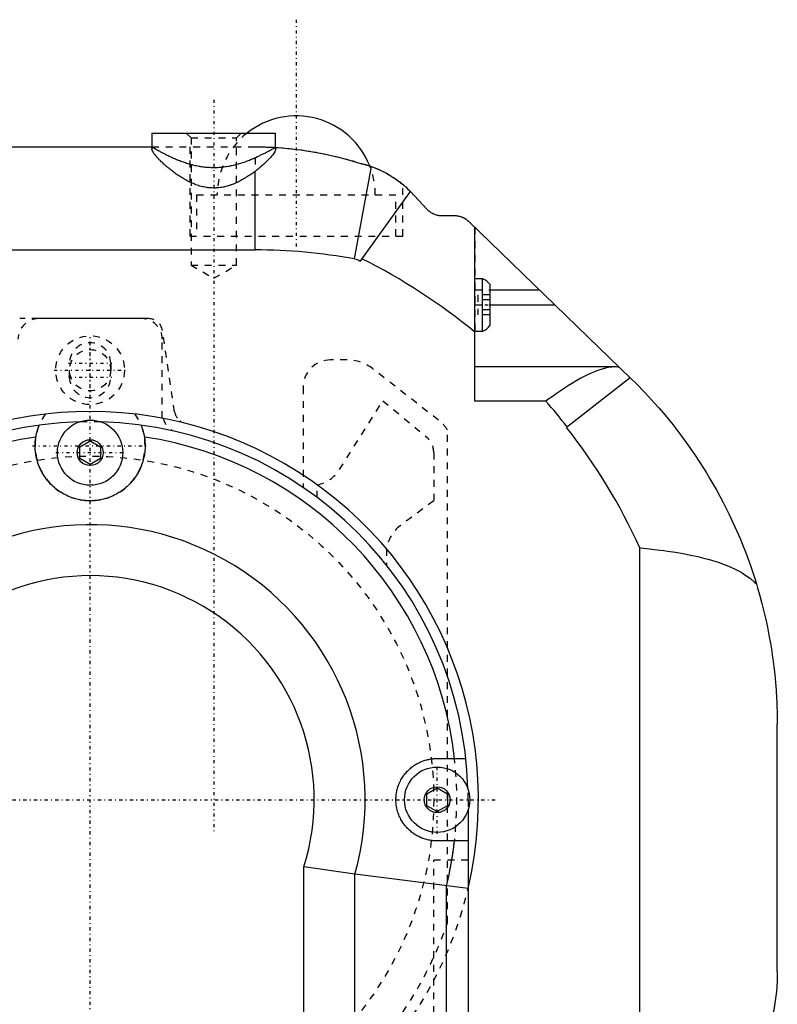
# Model space of a CAD drawing. Extents: x -584 to 152, y -5 to 847.
# Tile 13 of 13: x -98 to 12, y 700 to 844. Entities that reach past the tile are written whole.
import ezdxf

# ---------------------------------------------------------------- set-up
doc = ezdxf.new("R2010")
doc.units = 0
doc.linetypes.add('CENTER', pattern=[1.5, 0.45, -0.5, 0.05, -0.5])
doc.linetypes.add('DASHED', pattern=[2, 1, -1])
for name, color, linetype in [('AM_0', 7, 'CONTINUOUS'), ('AM_3', 7, 'DASHED'), ('AM_7', 7, 'CENTER')]:
    doc.layers.add(name, color=color, linetype=linetype)

msp = doc.modelspace()

# ---------------------------------------------------------------- linework, layer by layer
at = {"layer": 'AM_0', "color": 7, "linetype": 'CONTINUOUS'}
for p, q in [((-79, 827), (-79, 824.7)), ((-79, 827), (-61, 827)), ((-61, 824.65), (-61, 827)), ((-116, 825), (-79, 825)), ((-64, 810), (-64, 821.43)), ((-49.52, 808.68), (-47.04, 822.12)), ((-48.71, 808.33), (-41.39, 818.51)), ((-41.39, 818.51), (-38.99, 815.95)), ((-36.8, 815), (-35, 815)), ((-32.91, 814.15), (-9.3, 791.28)), ((-32, 788), (-32, 813.27)), ((-122, 810), (-64, 810)), ((-30.88, 805.8), (-32, 805.8)), ((-30.88, 798.2), (-30.88, 805.8)), ((-29.8, 799.05), (-29.8, 804.95)), ((-29.8, 804.2), (-22.64, 804.2)), ((-29.8, 802), (-20.36, 802)), ((-32, 798.2), (-30.88, 798.2)), ((-11.07, 793), (-32, 793)), ((-9.42, 791.4), (-18.66, 784.18)), ((-21.69, 788), (-32, 788)), ((-89.5, 781.37), (-88, 782.23)), ((-89.5, 779.63), (-89.5, 781.37)), ((-88, 782.23), (-86.5, 781.37)), ((-86.5, 781.37), (-86.5, 779.63)), ((-88, 778.77), (-89.5, 779.63)), ((-86.5, 779.63), (-88, 778.77)), ((-8, 698), (-8, 766.66)), ((12, 705), (12, 741)), ((-37.5, 736), (-33.33, 736)), ((-39, 730.87), (-37.5, 731.73)), ((-39, 729.13), (-39, 730.87)), ((-37.5, 731.73), (-36, 730.87)), ((-36, 730.87), (-36, 729.13)), ((-37.5, 728.27), (-39, 729.13)), ((-36, 729.13), (-37.5, 728.27)), ((-33, 728.48), (-33, 681.52)), ((-33, 724), (-37.5, 724)), ((-49.48, 719.15), (-56.9, 720.23)), ((-56.9, 405.25), (-56.9, 720.23)), ((-33, 717.07), (-49.48, 719.15)), ((-49.48, 405.25), (-49.48, 719.15)), ((-36.14, 686), (-36.14, 717.44))]:
    msp.add_line(p, q, dxfattribs=at)
for points in [[(-64, 821.43, 0), (-64.07, 821.38, 0), (-64.2, 821.28, 0), (-64.34, 821.18, 0), (-64.41, 821.13, 0), (-64.48, 821.08, 0), (-64.63, 820.98, 0), (-64.78, 820.88, 0), (-64.93, 820.77, 0), (-65.08, 820.67, 0), (-65.24, 820.57, 0), (-65.32, 820.52, 0), (-65.4, 820.48, 0), (-65.56, 820.38, 0), (-65.73, 820.28, 0), (-65.9, 820.19, 0), (-66.07, 820.09, 0), (-66.24, 820, 0), (-66.33, 819.96, 0), (-66.41, 819.92, 0), (-66.59, 819.83, 0), (-66.77, 819.75, 0), (-66.86, 819.71, 0), (-66.95, 819.67, 0), (-67.13, 819.59, 0), (-67.32, 819.52, 0), (-67.41, 819.49, 0), (-67.51, 819.45, 0), (-67.7, 819.39, 0), (-67.89, 819.33, 0), (-68.08, 819.27, 0), (-68.27, 819.22, 0), (-68.47, 819.17, 0), (-68.56, 819.15, 0), (-68.66, 819.13, 0), (-68.86, 819.1, 0), (-69.06, 819.07, 0), (-69.26, 819.04, 0), (-69.46, 819.02, 0), (-69.66, 819.01, 0), (-69.76, 819, 0), (-69.86, 819, 0), (-70.06, 819, 0), (-70.26, 819.01, 0), (-70.46, 819.02, 0), (-70.66, 819.03, 0), (-70.86, 819.05, 0), (-70.96, 819.07, 0), (-71.06, 819.08, 0), (-71.26, 819.12, 0), (-71.45, 819.16, 0), (-71.65, 819.2, 0), (-71.84, 819.25, 0), (-72.04, 819.3, 0), (-72.13, 819.33, 0), (-72.23, 819.36, 0), (-72.42, 819.42, 0), (-72.6, 819.49, 0), (-72.79, 819.56, 0), (-72.97, 819.64, 0), (-73.16, 819.72, 0), (-73.25, 819.76, 0), (-73.34, 819.8, 0), (-73.51, 819.88, 0), (-73.69, 819.97, 0), (-73.78, 820.01, 0), (-73.86, 820.06, 0), (-74.03, 820.15, 0), (-74.2, 820.24, 0), (-74.29, 820.29, 0), (-74.37, 820.34, 0), (-74.53, 820.43, 0), (-74.69, 820.53, 0), (-74.85, 820.63, 0), (-75.01, 820.73, 0), (-75.16, 820.83, 0), (-75.24, 820.88, 0), (-75.31, 820.94, 0), (-75.46, 821.04, 0), (-75.6, 821.14, 0), (-75.74, 821.24, 0), (-75.88, 821.34, 0), (-76.01, 821.44, 0), (-76.08, 821.49, 0), (-76.14, 821.54, 0), (-76.27, 821.64, 0), (-76.39, 821.74, 0), (-76.52, 821.84, 0), (-76.64, 821.94, 0), (-76.76, 822.04, 0), (-76.82, 822.1, 0), (-76.88, 822.15, 0), (-77, 822.25, 0), (-77.11, 822.35, 0), (-77.22, 822.45, 0), (-77.33, 822.55, 0), (-77.44, 822.65, 0), (-77.49, 822.7, 0), (-77.54, 822.75, 0), (-77.65, 822.84, 0), (-77.74, 822.94, 0), (-77.84, 823.04, 0), (-77.93, 823.13, 0), (-78.02, 823.22, 0), (-78.06, 823.27, 0), (-78.11, 823.31, 0), (-78.19, 823.4, 0), (-78.27, 823.49, 0), (-78.31, 823.53, 0), (-78.34, 823.58, 0), (-78.41, 823.66, 0), (-78.48, 823.74, 0), (-78.51, 823.78, 0), (-78.55, 823.82, 0), (-78.61, 823.9, 0), (-78.66, 823.98, 0), (-78.71, 824.05, 0), (-78.76, 824.12, 0), (-78.8, 824.19, 0), (-78.82, 824.22, 0), (-78.84, 824.25, 0), (-78.88, 824.32, 0), (-78.91, 824.38, 0), (-78.93, 824.43, 0), (-78.96, 824.49, 0), (-78.97, 824.54, 0), (-78.98, 824.56, 0), (-78.99, 824.59, 0), (-79, 824.63, 0), (-79, 824.68, 0), (-79, 824.7, 0)], [(-61, 824.65, 0), (-61, 824.6, 0), (-61.03, 824.5, 0), (-61.07, 824.38, 0), (-61.1, 824.32, 0), (-61.13, 824.25, 0), (-61.22, 824.11, 0), (-61.32, 823.96, 0), (-61.45, 823.8, 0), (-61.59, 823.63, 0), (-61.75, 823.45, 0), (-61.84, 823.35, 0), (-61.93, 823.26, 0), (-62.12, 823.06, 0), (-62.32, 822.86, 0), (-62.55, 822.65, 0), (-62.78, 822.44, 0), (-63.03, 822.22, 0), (-63.16, 822.11, 0), (-63.29, 822, 0), (-63.57, 821.77, 0), (-63.85, 821.55, 0), (-64, 821.43, 0)], [(-61, 824.91, 0), (-60.66, 824.89, 0), (-59.97, 824.84, 0), (-59.28, 824.78, 0), (-58.94, 824.74, 0), (-58.59, 824.71, 0), (-57.91, 824.63, 0), (-57.22, 824.54, 0), (-56.54, 824.44, 0), (-55.86, 824.33, 0), (-55.17, 824.22, 0), (-54.83, 824.15, 0), (-54.49, 824.09, 0), (-53.82, 823.95, 0), (-53.14, 823.81, 0), (-52.46, 823.65, 0), (-51.79, 823.49, 0), (-51.12, 823.31, 0), (-50.79, 823.22, 0), (-50.45, 823.13, 0), (-49.78, 822.94, 0), (-49.12, 822.73, 0), (-48.79, 822.63, 0)], [(-48.79, 822.63, 0), (-48.74, 822.62, 0), (-48.64, 822.59, 0), (-48.54, 822.57, 0), (-48.49, 822.56, 0), (-48.44, 822.55, 0), (-48.34, 822.52, 0), (-48.24, 822.49, 0), (-48.14, 822.47, 0), (-48.04, 822.44, 0), (-47.95, 822.41, 0), (-47.9, 822.4, 0), (-47.85, 822.38, 0), (-47.75, 822.36, 0), (-47.66, 822.33, 0), (-47.32, 822.22, 0), (-47.04, 822.12, 0)], [(-47.3, 822.21, 0), (-47.05, 822.12, 0), (-46.57, 821.94, 0), (-46.11, 821.75, 0), (-45.89, 821.66, 0), (-45.68, 821.56, 0), (-45.27, 821.36, 0), (-44.89, 821.15, 0), (-44.53, 820.95, 0), (-44.2, 820.75, 0), (-43.9, 820.56, 0), (-43.76, 820.47, 0), (-43.63, 820.38, 0), (-43.38, 820.2, 0), (-43.16, 820.05, 0), (-42.98, 819.91, 0), (-42.82, 819.78, 0), (-42.69, 819.68, 0), (-42.64, 819.64, 0), (-42.6, 819.61, 0), (-42.54, 819.56, 0), (-42.5, 819.53, 0), (-42.5, 819.53, 0)], [(-47.04, 822.12, 0), (-46.87, 822.06, 0), (-46.52, 821.92, 0), (-46.18, 821.78, 0), (-46.01, 821.71, 0), (-45.84, 821.63, 0), (-45.5, 821.47, 0), (-45.17, 821.3, 0), (-44.84, 821.13, 0), (-44.51, 820.94, 0), (-44.19, 820.75, 0), (-44.03, 820.65, 0), (-43.87, 820.54, 0), (-43.56, 820.33, 0), (-43.25, 820.11, 0), (-42.95, 819.89, 0), (-42.66, 819.65, 0), (-42.37, 819.41, 0), (-42.22, 819.29, 0), (-42.08, 819.16, 0), (-41.8, 818.91, 0), (-41.53, 818.64, 0), (-41.39, 818.51, 0)], [(-38.99, 815.95, 0), (-38.94, 815.9, 0), (-38.84, 815.8, 0), (-38.74, 815.71, 0), (-38.69, 815.67, 0), (-38.63, 815.62, 0), (-38.52, 815.54, 0), (-38.4, 815.46, 0), (-38.28, 815.39, 0), (-38.15, 815.32, 0), (-38.03, 815.26, 0), (-37.96, 815.24, 0), (-37.9, 815.21, 0), (-37.77, 815.16, 0), (-37.64, 815.12, 0), (-37.51, 815.08, 0), (-37.37, 815.06, 0), (-37.24, 815.03, 0), (-37.18, 815.02, 0), (-37.12, 815.02, 0), (-36.99, 815.01, 0), (-36.86, 815, 0), (-36.8, 815, 0)], [(-35, 815, 0), (-34.94, 815, 0), (-34.83, 815, 0), (-34.71, 814.99, 0), (-34.65, 814.98, 0), (-34.59, 814.97, 0), (-34.48, 814.95, 0), (-34.35, 814.93, 0), (-34.23, 814.9, 0), (-34.11, 814.87, 0), (-33.99, 814.82, 0), (-33.93, 814.8, 0), (-33.92, 814.8, 0), (-33.9, 814.79, 0), (-33.88, 814.78, 0), (-33.87, 814.78, 0), (-33.86, 814.77, 0), (-33.83, 814.76, 0), (-33.81, 814.76, 0), (-33.79, 814.75, 0), (-33.77, 814.74, 0), (-33.75, 814.73, 0), (-33.74, 814.72, 0), (-33.73, 814.72, 0), (-33.71, 814.71, 0), (-33.69, 814.7, 0), (-33.67, 814.69, 0), (-33.65, 814.68, 0), (-33.63, 814.67, 0), (-33.62, 814.67, 0), (-33.61, 814.66, 0), (-33.59, 814.65, 0), (-33.57, 814.64, 0), (-33.55, 814.63, 0), (-33.53, 814.62, 0), (-33.51, 814.61, 0), (-33.5, 814.6, 0), (-33.49, 814.59, 0), (-33.47, 814.58, 0), (-33.45, 814.57, 0), (-33.44, 814.56, 0), (-33.42, 814.55, 0), (-33.4, 814.54, 0), (-33.39, 814.53, 0), (-33.38, 814.52, 0), (-33.36, 814.51, 0), (-33.34, 814.5, 0), (-33.32, 814.49, 0), (-33.3, 814.47, 0), (-33.28, 814.46, 0), (-33.27, 814.45, 0), (-33.26, 814.45, 0), (-33.25, 814.43, 0), (-33.23, 814.42, 0), (-33.22, 814.41, 0), (-33.21, 814.41, 0), (-33.19, 814.39, 0), (-33.17, 814.38, 0), (-33.16, 814.37, 0), (-33.16, 814.37, 0), (-33.14, 814.35, 0), (-33.12, 814.34, 0), (-33.1, 814.32, 0), (-33.09, 814.31, 0), (-33.07, 814.3, 0), (-33.06, 814.29, 0), (-33.05, 814.28, 0), (-33.04, 814.27, 0), (-33.02, 814.25, 0), (-33, 814.24, 0), (-32.99, 814.22, 0), (-32.97, 814.21, 0), (-32.96, 814.2, 0), (-32.95, 814.19, 0), (-32.94, 814.18, 0), (-32.92, 814.16, 0), (-32.91, 814.15, 0)], [(-11.27, 793, 0), (-11.53, 792.99, 0), (-12.06, 792.95, 0), (-12.6, 792.88, 0), (-12.87, 792.82, 0), (-13.14, 792.76, 0), (-13.7, 792.6, 0), (-14.26, 792.41, 0), (-14.84, 792.18, 0), (-15.42, 791.92, 0), (-16.01, 791.63, 0), (-16.3, 791.48, 0), (-16.6, 791.32, 0), (-17.19, 790.98, 0), (-17.78, 790.63, 0), (-18.38, 790.25, 0), (-18.98, 789.86, 0), (-19.58, 789.46, 0), (-19.88, 789.26, 0), (-20.18, 789.05, 0), (-20.78, 788.63, 0), (-21.38, 788.21, 0), (-21.69, 788, 0)], [(-9.3, 791.28, 0), (-8.6, 790.59, 0), (-7.23, 789.19, 0), (-5.91, 787.76, 0), (-5.26, 787.02, 0), (-4.62, 786.28, 0), (-3.37, 784.77, 0), (-2.17, 783.23, 0), (-1.01, 781.65, 0), (0.11, 780.04, 0), (1.18, 778.39, 0), (1.7, 777.55, 0), (2.2, 776.71, 0), (3.18, 775.01, 0), (4.12, 773.27, 0), (5, 771.51, 0), (5.84, 769.72, 0), (6.62, 767.91, 0), (7, 766.99, 0), (7.36, 766.07, 0), (8.04, 764.21, 0), (8.67, 762.33, 0), (8.97, 761.39, 0)], [(-95.9, 782.77, 0), (-95.89, 782.82, 0), (-95.87, 782.93, 0), (-95.85, 783.03, 0), (-95.84, 783.09, 0), (-95.83, 783.14, 0), (-95.81, 783.24, 0), (-95.78, 783.34, 0), (-95.76, 783.44, 0), (-95.73, 783.54, 0), (-95.71, 783.64, 0), (-95.69, 783.69, 0), (-95.68, 783.74, 0), (-95.65, 783.83, 0), (-95.62, 783.93, 0), (-95.59, 784.02, 0), (-95.56, 784.11, 0), (-95.53, 784.2, 0), (-95.52, 784.24, 0), (-95.5, 784.29, 0), (-95.47, 784.37, 0), (-95.43, 784.46, 0), (-95.42, 784.5, 0)], [(-80.58, 784.5, 0), (-80.57, 784.46, 0), (-80.53, 784.37, 0), (-80.5, 784.29, 0), (-80.48, 784.24, 0), (-80.47, 784.2, 0), (-80.44, 784.11, 0), (-80.41, 784.02, 0), (-80.38, 783.93, 0), (-80.35, 783.83, 0), (-80.32, 783.74, 0), (-80.31, 783.69, 0), (-80.29, 783.64, 0), (-80.27, 783.54, 0), (-80.24, 783.44, 0), (-80.22, 783.34, 0), (-80.19, 783.24, 0), (-80.17, 783.14, 0), (-80.16, 783.09, 0), (-80.15, 783.03, 0), (-80.13, 782.93, 0), (-80.11, 782.82, 0), (-80.1, 782.77, 0)], [(-80.1, 782.77, 0), (-80.08, 782.64, 0), (-80.05, 782.39, 0), (-80.02, 782.13, 0), (-80.02, 782, 0), (-80.01, 781.88, 0), (-80, 781.62, 0), (-80, 781.37, 0), (-80.01, 781.12, 0), (-80.02, 780.88, 0), (-80.05, 780.63, 0), (-80.06, 780.51, 0), (-80.08, 780.39, 0), (-80.11, 780.16, 0), (-80.16, 779.92, 0), (-80.21, 779.68, 0), (-80.27, 779.44, 0), (-80.34, 779.2, 0), (-80.37, 779.09, 0), (-80.41, 778.97, 0), (-80.5, 778.73, 0), (-80.59, 778.49, 0), (-80.64, 778.38, 0), (-80.69, 778.26, 0), (-80.79, 778.03, 0), (-80.91, 777.8, 0), (-80.97, 777.68, 0), (-81.03, 777.57, 0), (-81.16, 777.35, 0), (-81.3, 777.13, 0), (-81.44, 776.92, 0), (-81.59, 776.71, 0), (-81.75, 776.51, 0), (-81.83, 776.41, 0), (-81.91, 776.31, 0), (-82.08, 776.12, 0), (-82.25, 775.93, 0), (-82.43, 775.76, 0), (-82.61, 775.59, 0), (-82.8, 775.42, 0), (-82.89, 775.34, 0), (-82.99, 775.26, 0), (-83.19, 775.11, 0), (-83.39, 774.96, 0), (-83.6, 774.82, 0), (-83.82, 774.68, 0), (-84.05, 774.54, 0), (-84.16, 774.48, 0), (-84.28, 774.42, 0), (-84.52, 774.3, 0), (-84.76, 774.18, 0), (-85.01, 774.08, 0), (-85.26, 773.98, 0), (-85.52, 773.9, 0), (-85.64, 773.85, 0), (-85.77, 773.82, 0), (-86.03, 773.75, 0), (-86.3, 773.68, 0), (-86.56, 773.63, 0), (-86.82, 773.59, 0), (-87.09, 773.55, 0), (-87.22, 773.54, 0), (-87.35, 773.53, 0), (-87.61, 773.51, 0), (-87.87, 773.5, 0), (-88, 773.5, 0), (-88.13, 773.5, 0), (-88.39, 773.51, 0), (-88.65, 773.53, 0), (-88.78, 773.54, 0), (-88.91, 773.55, 0), (-89.18, 773.59, 0), (-89.44, 773.63, 0), (-89.7, 773.68, 0), (-89.97, 773.75, 0), (-90.23, 773.82, 0), (-90.36, 773.85, 0), (-90.48, 773.9, 0), (-90.74, 773.98, 0), (-90.99, 774.08, 0), (-91.24, 774.18, 0), (-91.48, 774.3, 0), (-91.72, 774.42, 0), (-91.84, 774.48, 0), (-91.95, 774.54, 0), (-92.18, 774.68, 0), (-92.4, 774.82, 0), (-92.61, 774.96, 0), (-92.81, 775.11, 0), (-93.01, 775.26, 0), (-93.11, 775.34, 0), (-93.2, 775.42, 0), (-93.39, 775.59, 0), (-93.57, 775.76, 0), (-93.75, 775.93, 0), (-93.92, 776.12, 0), (-94.09, 776.31, 0), (-94.17, 776.41, 0), (-94.25, 776.51, 0), (-94.41, 776.71, 0), (-94.56, 776.92, 0), (-94.7, 777.13, 0), (-94.84, 777.35, 0), (-94.97, 777.57, 0), (-95.03, 777.68, 0), (-95.09, 777.8, 0), (-95.21, 778.03, 0), (-95.31, 778.26, 0), (-95.36, 778.38, 0), (-95.41, 778.49, 0), (-95.5, 778.73, 0), (-95.59, 778.97, 0), (-95.63, 779.09, 0), (-95.66, 779.2, 0), (-95.73, 779.44, 0), (-95.79, 779.68, 0), (-95.84, 779.92, 0), (-95.89, 780.16, 0), (-95.92, 780.39, 0), (-95.94, 780.51, 0), (-95.95, 780.63, 0), (-95.98, 780.88, 0), (-95.99, 781.12, 0), (-96, 781.37, 0), (-96, 781.62, 0), (-95.99, 781.88, 0), (-95.98, 782, 0), (-95.98, 782.13, 0), (-95.95, 782.39, 0), (-95.92, 782.64, 0), (-95.9, 782.77, 0)], [(-8, 766.66, 0), (-7.42, 766.6, 0), (-6.25, 766.47, 0), (-5.1, 766.32, 0), (-4.53, 766.25, 0), (-3.96, 766.17, 0), (-2.83, 766, 0), (-1.72, 765.81, 0), (-0.63, 765.6, 0), (0.42, 765.37, 0), (1.44, 765.12, 0), (1.94, 764.99, 0), (2.43, 764.85, 0), (3.38, 764.55, 0), (4.29, 764.23, 0), (5.15, 763.88, 0), (5.96, 763.5, 0), (6.72, 763.09, 0), (7.08, 762.87, 0), (7.43, 762.64, 0), (8.08, 762.17, 0), (8.68, 761.66, 0), (8.97, 761.39, 0)], [(8.97, 761.39, 0), (9.13, 760.82, 0), (9.46, 759.68, 0), (9.77, 758.54, 0), (9.91, 757.97, 0), (10.05, 757.39, 0), (10.32, 756.24, 0), (10.57, 755.09, 0), (10.79, 753.94, 0), (11, 752.78, 0), (11.19, 751.63, 0), (11.27, 751.05, 0), (11.36, 750.48, 0), (11.5, 749.34, 0), (11.63, 748.2, 0), (11.74, 747.06, 0), (11.83, 745.94, 0), (11.9, 744.82, 0), (11.92, 744.26, 0), (11.95, 743.71, 0), (11.98, 742.62, 0), (12, 741.54, 0), (12, 741, 0)], [(-37.5, 724, 0), (-37.59, 724, 0), (-37.75, 724.01, 0), (-37.92, 724.01, 0), (-38, 724.02, 0), (-38.08, 724.03, 0), (-38.25, 724.05, 0), (-38.41, 724.07, 0), (-38.57, 724.1, 0), (-38.73, 724.13, 0), (-38.9, 724.17, 0), (-38.98, 724.19, 0), (-39.06, 724.21, 0), (-39.23, 724.25, 0), (-39.39, 724.3, 0), (-39.55, 724.36, 0), (-39.71, 724.42, 0), (-39.87, 724.49, 0), (-39.95, 724.52, 0), (-40.03, 724.56, 0), (-40.19, 724.64, 0), (-40.34, 724.72, 0), (-40.42, 724.76, 0), (-40.5, 724.8, 0), (-40.65, 724.89, 0), (-40.79, 724.98, 0), (-40.87, 725.03, 0), (-40.94, 725.08, 0), (-41.08, 725.18, 0), (-41.22, 725.29, 0), (-41.35, 725.4, 0), (-41.48, 725.51, 0), (-41.61, 725.63, 0), (-41.67, 725.69, 0), (-41.73, 725.75, 0), (-41.85, 725.87, 0), (-41.97, 725.99, 0), (-42.08, 726.12, 0), (-42.19, 726.25, 0), (-42.29, 726.39, 0), (-42.34, 726.46, 0), (-42.39, 726.53, 0), (-42.49, 726.67, 0), (-42.59, 726.82, 0), (-42.68, 726.97, 0), (-42.77, 727.13, 0), (-42.85, 727.29, 0), (-42.89, 727.37, 0), (-42.93, 727.45, 0), (-43.01, 727.62, 0), (-43.08, 727.79, 0), (-43.14, 727.96, 0), (-43.2, 728.13, 0), (-43.26, 728.31, 0), (-43.28, 728.4, 0), (-43.31, 728.49, 0), (-43.35, 728.66, 0), (-43.39, 728.84, 0), (-43.42, 729.02, 0), (-43.45, 729.2, 0), (-43.47, 729.38, 0), (-43.48, 729.47, 0), (-43.48, 729.56, 0), (-43.49, 729.74, 0), (-43.5, 729.91, 0), (-43.5, 730, 0), (-43.5, 730.09, 0), (-43.49, 730.26, 0), (-43.48, 730.44, 0), (-43.48, 730.53, 0), (-43.47, 730.62, 0), (-43.45, 730.8, 0), (-43.42, 730.98, 0), (-43.39, 731.16, 0), (-43.35, 731.34, 0), (-43.31, 731.51, 0), (-43.28, 731.6, 0), (-43.26, 731.69, 0), (-43.2, 731.87, 0), (-43.14, 732.04, 0), (-43.08, 732.21, 0), (-43.01, 732.38, 0), (-42.93, 732.55, 0), (-42.89, 732.63, 0), (-42.85, 732.71, 0), (-42.77, 732.87, 0), (-42.68, 733.03, 0), (-42.59, 733.18, 0), (-42.49, 733.33, 0), (-42.39, 733.47, 0), (-42.34, 733.54, 0), (-42.29, 733.61, 0), (-42.19, 733.75, 0), (-42.08, 733.88, 0), (-41.97, 734.01, 0), (-41.85, 734.13, 0), (-41.73, 734.25, 0), (-41.67, 734.31, 0), (-41.61, 734.37, 0), (-41.48, 734.49, 0), (-41.35, 734.6, 0), (-41.22, 734.71, 0), (-41.08, 734.82, 0), (-40.94, 734.92, 0), (-40.87, 734.97, 0), (-40.79, 735.02, 0), (-40.65, 735.11, 0), (-40.5, 735.2, 0), (-40.42, 735.24, 0), (-40.34, 735.28, 0), (-40.19, 735.36, 0), (-40.03, 735.44, 0), (-39.95, 735.48, 0), (-39.87, 735.51, 0), (-39.71, 735.58, 0), (-39.55, 735.64, 0), (-39.39, 735.7, 0), (-39.23, 735.75, 0), (-39.06, 735.79, 0), (-38.98, 735.81, 0), (-38.9, 735.83, 0), (-38.73, 735.87, 0), (-38.57, 735.9, 0), (-38.41, 735.93, 0), (-38.25, 735.95, 0), (-38.08, 735.97, 0), (-38, 735.98, 0), (-37.92, 735.99, 0), (-37.75, 735.99, 0), (-37.59, 736, 0), (-37.5, 736, 0)], [(12, 705, 0), (12, 704.68, 0), (11.98, 704.04, 0), (11.96, 703.39, 0), (11.94, 703.06, 0), (11.91, 702.73, 0), (11.86, 702.07, 0), (11.78, 701.4, 0), (11.69, 700.73, 0), (11.59, 700.05, 0), (11.47, 699.38, 0), (11.4, 699.04, 0), (11.33, 698.7, 0), (11.18, 698.02, 0), (11.01, 697.34, 0), (10.82, 696.67, 0), (10.62, 695.99, 0), (10.4, 695.32, 0), (10.28, 694.99, 0), (10.16, 694.65, 0), (9.91, 693.99, 0), (9.64, 693.33, 0), (9.5, 693, 0)]]:
    msp.add_polyline3d(points, dxfattribs=at)
for centre, radius in [((-88, 780.5), 4.75), ((-88, 780.5), 1.88), ((-37.5, 730), 4.75), ((-37.5, 730), 1.88)]:
    msp.add_circle(centre, radius, dxfattribs=at)
for centre, radius, start, end in [((-58, 818), 11.5, 21.4788, 128.5), ((-64, 730), 80, 79.57, 90), ((-49.88, 806.71), 2, 54.27, 79.57), ((-88, 730), 88.1, 50.5324, 63.3157), ((-31.5, 803.9), 2, 31.7883, 71.8051), ((-31.5, 800.1), 2, 288.1949, 328.2117), ((-88, 730), 88.1, 38, 41.1736), ((-88, 730), 56.5, 346.768, 206.5), ((-88, 730), 55, 91.6533, 178.3467), ((-88, 730), 55, 1.6533, 88.3467), ((-88, 730), 88, 24.62, 38), ((-88, 730), 53.36, 98.5135, 173.5433), ((-88, 730), 53.36, 6.4567, 81.4865), ((-88, 730), 40.02, 344.2639, 206.5), ((-88, 730), 32.6, 342.5517, 206.5), ((-88, 730), 53.36, 346.3819, 353.5433)]:
    msp.add_arc(centre, radius, start, end, dxfattribs=at)
at = {"layer": 'AM_3', "color": 6, "linetype": 'DASHED'}
for p, q in [((-74, 827), (-73.32, 826.32)), ((-66.68, 826.32), (-66, 827)), ((-73.32, 826.32), (-73.32, 807.8)), ((-73.32, 826.32), (-66.68, 826.32)), ((-66.68, 807.8), (-66.68, 826.32)), ((-79, 825), (-64, 825)), ((-73.5, 825), (-73.5, 812)), ((-61.21, 824.92), (-61, 824.91)), ((-61.07, 824.91), (-61, 824.91)), ((-64, 823.42), (-64, 821.43)), ((-42.5, 812), (-42.5, 819.53)), ((-72.5, 818), (-72.5, 812)), ((-72.5, 818), (-43.5, 818)), ((-43.5, 812), (-43.5, 818)), ((-32, 813.27), (-32, 798.01)), ((-73.5, 812), (-42.5, 812)), ((-73.32, 807.8), (-70, 805.88)), ((-73.32, 807.8), (-66.68, 807.8)), ((-70, 805.88), (-66.68, 807.8)), ((-32, 804.2), (-29.8, 804.2)), ((-31.6, 803.44), (-31.6, 800.56)), ((-29.8, 803.44), (-31.6, 803.44)), ((-29.8, 802.72), (-31.6, 802.72)), ((-32, 802), (-29.8, 802)), ((-29.8, 801.28), (-31.6, 801.28)), ((-79.47, 800), (-98.25, 800)), ((-80.5, 800), (-95.5, 800)), ((-29.8, 800.56), (-31.6, 800.56)), ((-75.7, 786.43), (-77.49, 798.3)), ((-77.5, 785.52), (-77.5, 797)), ((-50.6, 794), (-53, 794)), ((-91, 791.5), (-91, 793.5)), ((-85, 793.5), (-85, 791.5)), ((-37.31, 785.23), (-46.91, 792.73)), ((-11.27, 793), (-11.07, 793)), ((-57, 790), (-57, 775.43)), ((-51.71, 778.04), (-45.39, 788.04)), ((-45.39, 788.04), (-38.96, 782.71)), ((-36, 712.08), (-36, 783.82)), ((-38, 780.52), (-38, 773.51)), ((-54.94, 773.95), (-54.94, 775.82)), ((-38, 773.51), (-42.88, 769.87)), ((-44.85, 766.48), (-44.85, 764.11)), ((-33, 730), (-33, 728.48)), ((-33, 721.2), (-38, 721.2)), ((-38, 648.96), (-38, 721.2))]:
    msp.add_line(p, q, dxfattribs=at)
for points in [[(-79, 824.7, 0), (-79, 824.71, 0), (-79, 824.74, 0), (-78.99, 824.77, 0), (-78.99, 824.79, 0), (-78.98, 824.8, 0), (-78.97, 824.83, 0), (-78.95, 824.85, 0), (-78.94, 824.88, 0), (-78.91, 824.9, 0), (-78.89, 824.92, 0), (-78.87, 824.92, 0), (-78.86, 824.93, 0), (-78.83, 824.95, 0), (-78.79, 824.96, 0), (-78.76, 824.97, 0), (-78.71, 824.98, 0), (-78.67, 824.99, 0), (-78.64, 824.99, 0), (-78.62, 824.99, 0), (-78.57, 825, 0), (-78.51, 825, 0), (-78.49, 825, 0)], [(-79, 825, 0), (-79, 825, 0), (-79, 825, 0), (-78.99, 824.99, 0), (-78.98, 824.99, 0), (-78.98, 824.99, 0), (-78.96, 824.98, 0), (-78.94, 824.96, 0), (-78.91, 824.95, 0), (-78.88, 824.93, 0), (-78.85, 824.91, 0), (-78.83, 824.9, 0), (-78.81, 824.89, 0), (-78.77, 824.86, 0), (-78.73, 824.84, 0), (-78.67, 824.81, 0), (-78.62, 824.78, 0), (-78.56, 824.74, 0), (-78.53, 824.72, 0), (-78.5, 824.71, 0), (-78.43, 824.67, 0), (-78.36, 824.63, 0), (-78.33, 824.61, 0), (-78.29, 824.58, 0), (-78.21, 824.54, 0), (-78.13, 824.49, 0), (-78.09, 824.47, 0), (-78.04, 824.45, 0), (-77.95, 824.4, 0), (-77.86, 824.35, 0), (-77.76, 824.29, 0), (-77.67, 824.24, 0), (-77.56, 824.18, 0), (-77.51, 824.16, 0), (-77.46, 824.13, 0), (-77.35, 824.07, 0), (-77.24, 824.01, 0), (-77.13, 823.96, 0), (-77.01, 823.9, 0), (-76.89, 823.84, 0), (-76.83, 823.81, 0), (-76.77, 823.78, 0), (-76.65, 823.72, 0), (-76.52, 823.66, 0), (-76.4, 823.6, 0), (-76.27, 823.54, 0), (-76.14, 823.48, 0), (-76.07, 823.45, 0), (-76, 823.42, 0), (-75.86, 823.36, 0), (-75.72, 823.29, 0), (-75.58, 823.23, 0), (-75.43, 823.17, 0), (-75.28, 823.11, 0), (-75.2, 823.08, 0), (-75.12, 823.05, 0), (-74.97, 822.99, 0), (-74.81, 822.93, 0), (-74.65, 822.87, 0), (-74.48, 822.81, 0), (-74.31, 822.75, 0), (-74.23, 822.72, 0), (-74.14, 822.7, 0), (-73.97, 822.64, 0), (-73.8, 822.59, 0), (-73.71, 822.56, 0), (-73.62, 822.53, 0), (-73.44, 822.48, 0), (-73.26, 822.44, 0), (-73.17, 822.41, 0), (-73.08, 822.39, 0), (-72.9, 822.35, 0), (-72.71, 822.3, 0), (-72.53, 822.26, 0), (-72.34, 822.23, 0), (-72.15, 822.19, 0), (-72.06, 822.17, 0), (-71.96, 822.16, 0), (-71.77, 822.13, 0), (-71.58, 822.1, 0), (-71.39, 822.08, 0), (-71.2, 822.06, 0), (-71.01, 822.04, 0), (-70.91, 822.03, 0), (-70.81, 822.03, 0), (-70.62, 822.02, 0), (-70.43, 822.01, 0), (-70.24, 822, 0), (-70.05, 822, 0), (-69.86, 822, 0), (-69.76, 822, 0), (-69.67, 822, 0), (-69.48, 822.01, 0), (-69.29, 822.02, 0), (-69.09, 822.03, 0), (-68.9, 822.05, 0), (-68.71, 822.07, 0), (-68.61, 822.08, 0), (-68.52, 822.09, 0), (-68.33, 822.12, 0), (-68.14, 822.14, 0), (-67.95, 822.17, 0), (-67.76, 822.21, 0), (-67.57, 822.24, 0), (-67.48, 822.26, 0), (-67.38, 822.28, 0), (-67.2, 822.32, 0), (-67.01, 822.37, 0), (-66.92, 822.39, 0), (-66.83, 822.41, 0), (-66.65, 822.46, 0), (-66.47, 822.51, 0), (-66.38, 822.53, 0), (-66.29, 822.56, 0), (-66.12, 822.61, 0), (-65.94, 822.67, 0), (-65.77, 822.72, 0), (-65.6, 822.78, 0), (-65.44, 822.84, 0), (-65.36, 822.87, 0), (-65.28, 822.9, 0), (-65.11, 822.96, 0), (-64.96, 823.02, 0), (-64.8, 823.08, 0), (-64.65, 823.14, 0), (-64.5, 823.2, 0), (-64.42, 823.23, 0), (-64.35, 823.26, 0), (-64.21, 823.32, 0), (-64.07, 823.39, 0), (-64, 823.42, 0)], [(-64, 825, 0), (-63.89, 825, 0), (-63.67, 825, 0), (-63.46, 825, 0), (-63.36, 825, 0), (-63.26, 824.99, 0), (-63.06, 824.99, 0), (-62.87, 824.99, 0), (-62.68, 824.98, 0), (-62.5, 824.98, 0), (-62.34, 824.97, 0), (-62.25, 824.97, 0), (-62.18, 824.97, 0), (-62.02, 824.96, 0), (-61.88, 824.96, 0), (-61.75, 824.95, 0), (-61.63, 824.94, 0), (-61.52, 824.94, 0), (-61.47, 824.94, 0), (-61.42, 824.93, 0), (-61.33, 824.93, 0), (-61.25, 824.92, 0), (-61.21, 824.92, 0)], [(-64, 825, 0), (-63.59, 825, 0), (-62.78, 824.99, 0), (-61.93, 824.96, 0), (-61.5, 824.94, 0), (-61.06, 824.91, 0), (-60.16, 824.85, 0), (-59.25, 824.77, 0), (-58.33, 824.68, 0), (-57.41, 824.56, 0), (-56.51, 824.44, 0), (-56.06, 824.37, 0), (-55.62, 824.29, 0), (-54.75, 824.14, 0), (-53.92, 823.97, 0), (-53.11, 823.8, 0), (-52.29, 823.61, 0), (-51.48, 823.41, 0), (-51.08, 823.3, 0), (-50.68, 823.19, 0), (-49.9, 822.97, 0), (-49.15, 822.74, 0), (-48.79, 822.63, 0)], [(-64, 823.42, 0), (-63.87, 823.47, 0), (-63.62, 823.59, 0), (-63.38, 823.71, 0), (-63.26, 823.76, 0), (-63.14, 823.82, 0), (-62.92, 823.93, 0), (-62.71, 824.03, 0), (-62.5, 824.14, 0), (-62.31, 824.24, 0), (-62.13, 824.33, 0), (-62.05, 824.38, 0), (-61.96, 824.42, 0), (-61.81, 824.5, 0), (-61.67, 824.58, 0), (-61.54, 824.65, 0), (-61.42, 824.72, 0), (-61.32, 824.77, 0), (-61.27, 824.8, 0), (-61.23, 824.82, 0), (-61.15, 824.87, 0), (-61.09, 824.9, 0), (-61.07, 824.91, 0)], [(-61.21, 824.92, 0), (-61.2, 824.92, 0), (-61.18, 824.91, 0), (-61.16, 824.9, 0), (-61.15, 824.89, 0), (-61.14, 824.89, 0), (-61.12, 824.88, 0), (-61.1, 824.87, 0), (-61.09, 824.85, 0), (-61.07, 824.84, 0), (-61.06, 824.82, 0), (-61.05, 824.82, 0), (-61.05, 824.81, 0), (-61.04, 824.79, 0), (-61.03, 824.78, 0), (-61.02, 824.76, 0), (-61.01, 824.74, 0), (-61.01, 824.72, 0), (-61.01, 824.71, 0), (-61, 824.7, 0), (-61, 824.68, 0), (-61, 824.66, 0), (-61, 824.65, 0)], [(-48.79, 822.63, 0), (-48.53, 822.57, 0), (-48.02, 822.44, 0), (-47.53, 822.29, 0), (-47.3, 822.21, 0)]]:
    msp.add_polyline3d(points, dxfattribs=at)
for centre, radius in [((-88, 792.5), 5), ((-88, 792.5), 3), ((-88, 730), 50)]:
    msp.add_circle(centre, radius, dxfattribs=at)
for centre, radius, start, end in [((-58, 818), 11.5, 128.5, 180), ((-58, 818), 11.5, 0, 21.4788), ((-95.5, 797), 3, 90, 180), ((-80.5, 797), 3, 0, 90), ((-79.48, 797.99), 2.01, 8.8377, 89.7494), ((-88, 793.5), 3, 0, 180), ((-53, 790), 4, 90, 180), ((-50.6, 788), 6, 52.0013, 90), ((-88, 791.5), 3, 180, 0), ((-88, 781.5), 8, 144.7132, 35.2868), ((-74.5, 786.3), 3, 195.5684, 241.7735), ((-73.53, 786.84), 2.21, 190.4936, 230.9974), ((-41, 780.5), 6, 33.5573, 52.0013), ((-88, 730), 55, 88.3467, 91.6533), ((-75.55, 784.34), 1, 35.4373, 50.9974), ((-41, 780.52), 3, 0, 47.0657), ((-55.94, 780.72), 5, 281.5422, 327.7), ((-39.89, 765.86), 5, 126.7, 172.8578), ((-88, 730), 55, 173.7371, 340.9887), ((-88, 730), 53.36, 346.3819, 6.4567), ((-88, 730), 55, 0, 1.6533), ((-88, 730), 56.5, 206.5, 346.768)]:
    msp.add_arc(centre, radius, start, end, dxfattribs=at)
at = {"layer": 'AM_7', "color": 4, "linetype": 'CENTER'}
for p, q in [((-58, 843.5), (-58, 810.5)), ((-70, 831.85), (-70, 725.15)), ((-32.11, 802), (-29.69, 802)), ((-88, 670.68), (-88, 797.75)), ((-88, 788.35), (-88, 796.65)), ((-93.25, 792.5), (-82.75, 792.5)), ((-91.15, 793.5), (-84.85, 793.5)), ((-91.15, 791.5), (-84.85, 791.5)), ((-88, 672.25), (-88, 787.75)), ((-96.4, 781.5), (-79.6, 781.5)), ((-92.99, 780.5), (-83.01, 780.5)), ((-37.5, 725.01), (-37.5, 734.99)), ((-147.33, 730), (-28.68, 730)), ((-145.75, 730), (-30.25, 730))]:
    msp.add_line(p, q, dxfattribs=at)

doc.saveas('drawing.dxf')
